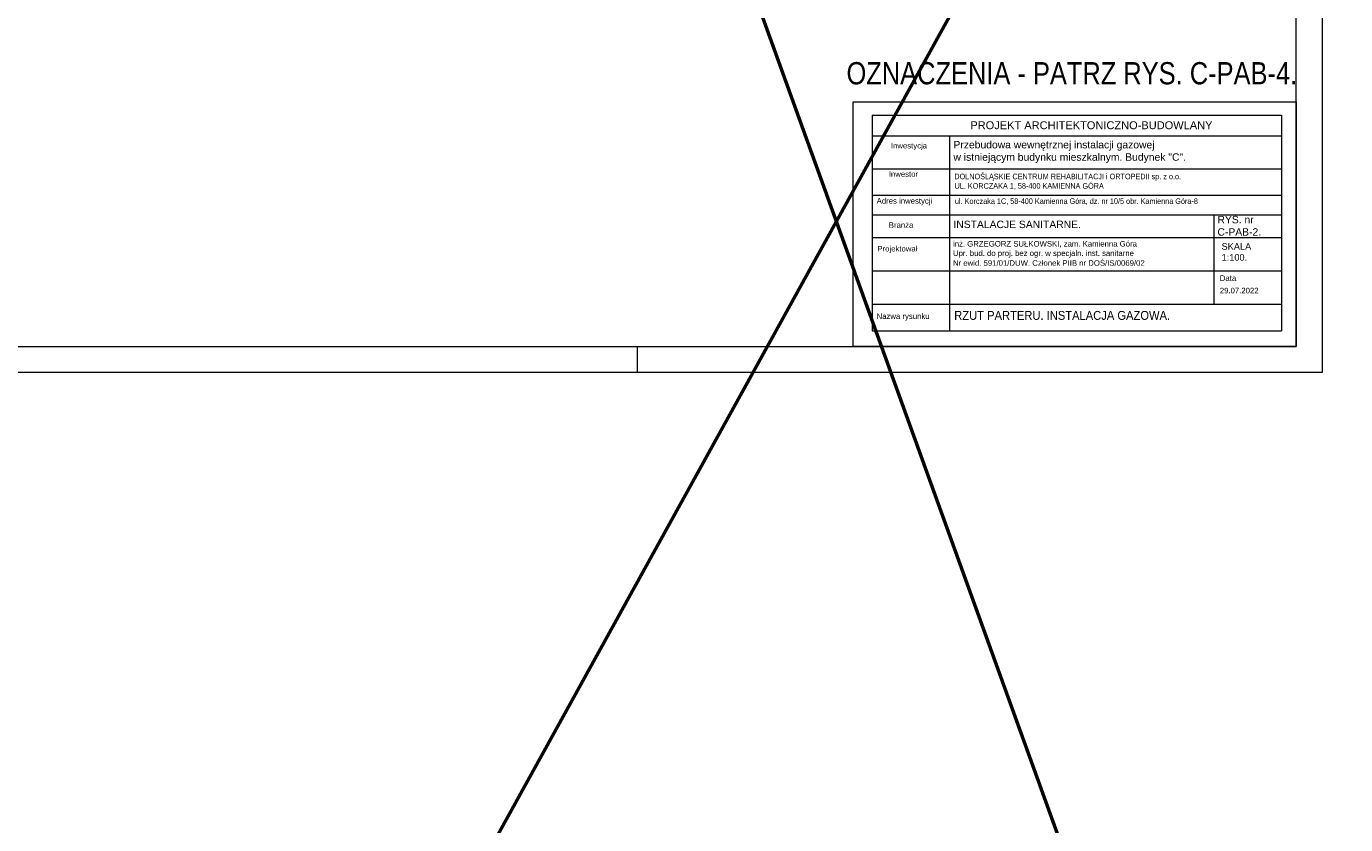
# Model space of a CAD drawing. Extents: x 33706 to 249013, y -74890 to 17912.
# Tile 46 of 175: x 99106 to 102671, y -28779 to -26622. Entities that reach past the tile are written whole.
import ezdxf

# ---------------------------------------------------------------- set-up
doc = ezdxf.new("R2010")
doc.units = 0
doc.header["$MEASUREMENT"] = 0
doc.linetypes.add('Przerywana długa', pattern=[1058333.301544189, 634999.990463, -423333.311081])
for name, color, linetype, lineweight in [('062', 62, 'Continuous', 0), ('inst-gaz-rury', 50, 'Continuous', 50), ('Opisy_wymiary.2D77', 7, 'Continuous', 0), ('Opisy_wymiary.2D88', 8, 'Continuous', 0), ('tabelka', 255, 'Continuous', 13), ('tabelka2', 251, 'Continuous', 13), ('WYMIARKI', 250, 'Continuous', 13)]:
    doc.layers.add(name, color=color, linetype=linetype, lineweight=lineweight)
doc.styles.add('GA4-ATR-TEXT', font='arial.ttf', dxfattribs={"width": 0.9})
doc.styles.add('GENERATED_STYLE_1', font='ARIAL.TTF')
doc.styles.get("Standard").update_dxf_attribs({"font": 'ARIALN.TTF'})

msp = doc.modelspace()

# ---------------------------------------------------------------- linework, layer by layer
at = {"layer": '062', "linetype": 'Przerywana długa', "flags": 128}
msp.add_lwpolyline([(98407.3, -24586.8), (102607.3, -24586.8), (102607.3, -27556.8), (98407.3, -27556.8)], close=True, dxfattribs=at)
at = {"layer": 'inst-gaz-rury', "ltscale": 50}
for p, q in [((104248.5, -35334.3), (98250.9, -18712.2)), ((105619.4, -19312), (96965.7, -34991.6))]:
    msp.add_line(p, q, dxfattribs=at)
at = {"layer": 'Opisy_wymiary.2D77', "linetype": 'Continuous'}
for p, q in [((102537.3, -27486.8), (102537.3, -24656.8)), ((98597.3, -27486.8), (102537.3, -27486.8))]:
    msp.add_line(p, q, dxfattribs=at)
at = {"layer": 'Opisy_wymiary.2D88', "linetype": 'Continuous'}
msp.add_line((100757.3, -27556.8), (100757.3, -27486.8), dxfattribs=at)
at = {"layer": 'tabelka', "linetype": 'Continuous'}
msp.add_lwpolyline([(101339.8, -26825.5), (102537.3, -26825.5), (102537.3, -27486.8), (101339.8, -27486.8)], close=True, dxfattribs=at)
at = {"layer": 'tabelka2', "linetype": 'Continuous'}
msp.add_line((101391.7, -26861.7), (101391.7, -27444.4), dxfattribs=at)
at = {"layer": 'tabelka2'}
for p, q in [((101391.7, -26861.7), (102497.9, -26861.7)), ((102497.9, -26861.7), (102497.9, -27444.4)), ((101391.7, -26917.2), (102497.2, -26917.2)), ((101600.8, -26917.2), (101600.8, -27444.4)), ((101391.7, -27006.4), (102497.2, -27006.4)), ((101391.7, -27077.7), (102497.2, -27077.7)), ((101391.7, -27130.6), (102497.2, -27130.6)), ((102315.9, -27372.3), (102315.9, -27130.6)), ((101391.7, -27192.3), (102497.9, -27192.3)), ((101391.7, -27282.3), (102497.9, -27282.3)), ((101391.7, -27372.3), (102497.9, -27372.3)), ((101391.7, -27444.4), (102497.9, -27444.4))]:
    msp.add_line(p, q, dxfattribs=at)

# ---------------------------------------------------------------- texts
at = {"layer": 'tabelka2', "style": 'GENERATED_STYLE_1'}
for s, p in [('inż. GRZEGORZ SUŁKOWSKI, zam. Kamienna Góra', (101609.9, -27216.7)), ('Projektował', (101405.6, -27230)), ('Upr. bud. do proj. bez ogr. w specjaln. inst. sanitarne', (101609.9, -27242.2)), ('Nr ewid. 591/01/DUW. Członek PIIB nr DOŚ/IS/0069/02', (101609.9, -27268.7))]:
    msp.add_text(s, height=15, dxfattribs=at).set_placement(p)
at = {"layer": 'tabelka2', "style": 'GENERATED_STYLE_1', "width": 0.9}
msp.add_text('RZUT PARTERU. INSTALACJA GAZOWA. ', height=24, dxfattribs=at).set_placement((101613.3, -27414.8))
at = {"layer": 'tabelka2', "attachment_point": 1}
for s, insert, char_height, width, style in [('PROJEKT ARCHITEKTONICZNO-BUDOWLANY', (101656.8, -26878.2), 21.349, 2657.127, 'GENERATED_STYLE_1'), ('{\\fArial|b0|i0|c238|p0;Inwestycja }', (101442, -26936.6), 15, 1107.136, 'GENERATED_STYLE_1'), ('Przebudowa wewnętrznej instalacji gazowej\\Pw istniejącym budynku mieszkalnym. Budynek "C".', (101611.2, -26931.5), 20, 1469.909, 'GENERATED_STYLE_1'), ('Inwestor}', (101436.4, -27013.3), 15, 1107.136, 'GENERATED_STYLE_1'), ('DOLNOŚLĄSKIE CENTRUM REHABILITACJI i ORTOPEDII sp. z o.o.', (101613.5, -27019.8), 15, 1107.136, 'GA4-ATR-TEXT'), ('UL. KORCZAKA 1, 58-400 KAMIENNA GÓRA', (101614.1, -27045.4), 15, 1107.136, 'GA4-ATR-TEXT'), ('Adres inwestycji}', (101403.6, -27085.8), 15, 1107.136, 'GENERATED_STYLE_1'), ('ul. Korczaka 1C, 58-400 Kamienna Góra, dz. nr 10/5 obr. Kamienna Góra-8', (101615.2, -27086.5), 15, 1107.136, 'GA4-ATR-TEXT'), ('Branża}', (101436.4, -27151.1), 15, 1107.136, 'GENERATED_STYLE_1'), ('INSTALACJE SANITARNE. ', (101611.1, -27146.8), 20, 1107.136, 'GENERATED_STYLE_1'), ('{\\fArial|b0|i0|c238|p0;RYS. nr \\PC-PAB-2.}', (102324.7, -27133.9), 20, 1107.136, 'GENERATED_STYLE_1'), ('{\\fArial|b0|i0|c238|p0;SKALA \\P1:100.}', (102335.8, -27207.5), 17.791, 1107.136, 'GENERATED_STYLE_1'), ('Data}', (102331, -27294.6), 15, 1107.136, 'GENERATED_STYLE_1'), ('29.07.2022', (102331, -27328.2), 15, 1107.136, 'GENERATED_STYLE_1'), ('Nazwa rysunku }', (101403.4, -27397.4), 15, 1107.136, 'GENERATED_STYLE_1')]:
    msp.add_mtext(s, dxfattribs=dict(at, insert=insert, char_height=char_height, width=width, style=style))
at = {"layer": 'WYMIARKI', "insert": (101322.1, -26718.3), "char_height": 60, "width": 1290.016, "attachment_point": 1}
msp.add_mtext('{\\fArial Narrow|b0|i0|c238|p0;OZNACZENIA - PATRZ RYS. C-PAB-4.}', dxfattribs=at)

doc.saveas('drawing.dxf')
